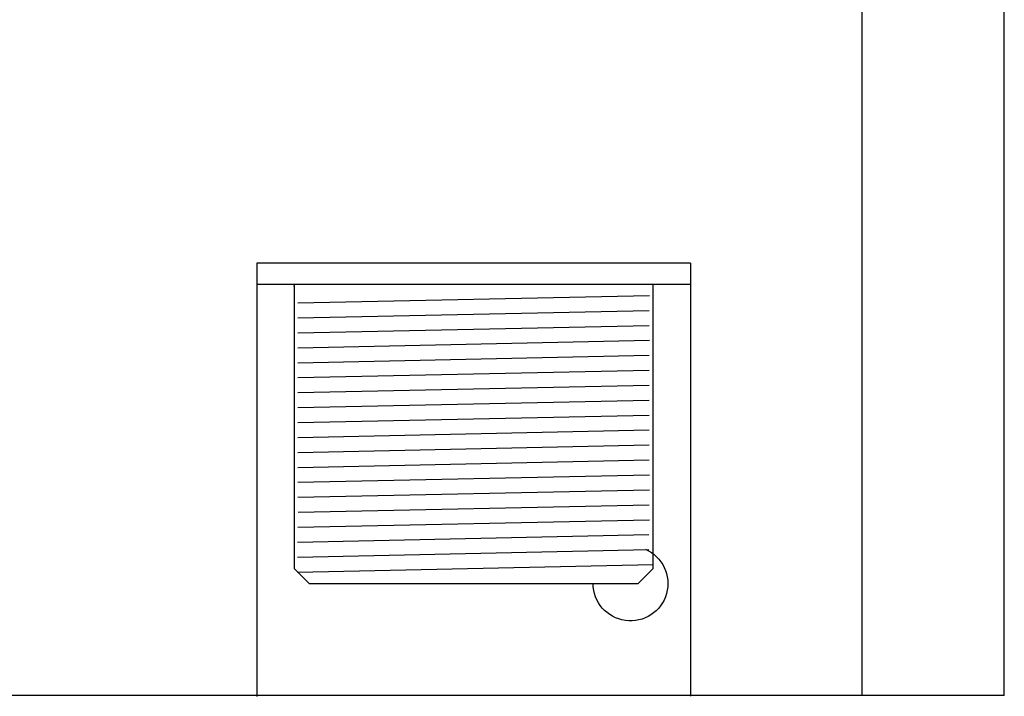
# Model space of a CAD drawing. Header units: centimetres. Extents: x 1912 to 37354, y 4932 to 6633.
# Tile 111 of 236: x 18158 to 18179, y 5573 to 5586. Entities that reach past the tile are written whole.
import ezdxf

# ---------------------------------------------------------------- set-up
doc = ezdxf.new("R2010")
doc.units = ezdxf.units.CM
doc.layers.add('$_urządzenia', color=250, linetype='Continuous')
doc.linetypes.add('CPFLEX', pattern='A,0.0001,-0.2,[131,LTYPESHP.SHX,S=0.2,R=0,X=-0.2,Y=0],-0.4,[131,LTYPESHP.SHX,S=0.2,R=180,X=0.2,Y=0],-0.2', length=0.8001)

# ---------------------------------------------------------------- blocks, each defined once
blk = doc.blocks.new('A$C46FA06C3')
at = {"layer": '$_urządzenia', "linetype": 'Continuous'}
for p, q in [((1410.99, 573.72), (1410.99, 1295.72)), ((1429.99, 573.72), (1429.99, 1295.72)), ((1457.97, 628.67), (1457.97, 628.67)), ((1457.97, 628.48), (1457.97, 628.54)), ((1505.97, 628.72), (1505.97, 628.72)), ((1505.97, 628.48), (1505.97, 628.54)), ((1458.47, 627.22), (1505.47, 626.22)), ((1458.48, 625.23), (1505.47, 624.22)), ((1458.48, 623.22), (1505.47, 622.23)), ((1458.47, 621.22), (1505.47, 620.22)), ((1458.49, 619.23), (1505.49, 618.22)), ((1458.49, 617.22), (1505.48, 616.23)), ((1458.49, 615.22), (1505.49, 614.22)), ((1458.5, 613.23), (1505.49, 612.22)), ((1458.5, 611.22), (1505.49, 610.23)), ((1458.49, 609.22), (1505.49, 608.22)), ((1458.48, 607.22), (1505.47, 606.22)), ((1458.48, 605.22), (1505.47, 604.22)), ((1458.47, 603.22), (1505.47, 602.22)), ((1458.47, 601.22), (1505.47, 600.21)), ((1458.48, 599.21), (1505.46, 598.22)), ((1458.47, 597.21), (1505.47, 596.21)), ((1458.54, 595.22), (1505.53, 594.21)), ((1458.54, 593.21), (1505.52, 592.22)), ((1457.97, 591.21), (1505.53, 590.21)), ((1457.97, 590.72), (1459.97, 588.72)), ((1505.97, 590.72), (1503.97, 588.72)), ((1503.97, 588.72), (1459.97, 588.72)), ((1410.99, 573.72), (1852.99, 573.72))]:
    blk.add_line(p, q, dxfattribs=at)
at = {"layer": '$_urządzenia', "ltscale": 5}
for p, q in [((1452.98, 631.6), (1510.98, 631.6)), ((1452.98, 631.6), (1452.98, 573.66)), ((1510.98, 631.6), (1510.98, 573.62))]:
    blk.add_line(p, q, dxfattribs=at)
at = {"layer": '$_urządzenia'}
blk.add_line((1452.98, 628.72), (1510.98, 628.72), dxfattribs=at)
at = {"layer": '$_urządzenia', "linetype": 'CPFLEX', "ltscale": 2.5}
for p, q in [((1457.97, 590.72), (1457.97, 628.72)), ((1505.97, 628.72), (1505.97, 590.72))]:
    blk.add_line(p, q, dxfattribs=at)
at = {"layer": '$_urządzenia'}
blk.add_arc((1460.99, 588.72), 5, 113.5782, 359.9795, dxfattribs=at)

msp = doc.modelspace()

# ---------------------------------------------------------------- block references
at = {"xscale": -0.1538463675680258, "yscale": 0.1538463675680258, "zscale": 0.1538463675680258}
msp.add_blockref('A$C46FA06C3', (18395.815, 5484.268), dxfattribs=at)

doc.saveas('drawing.dxf')
